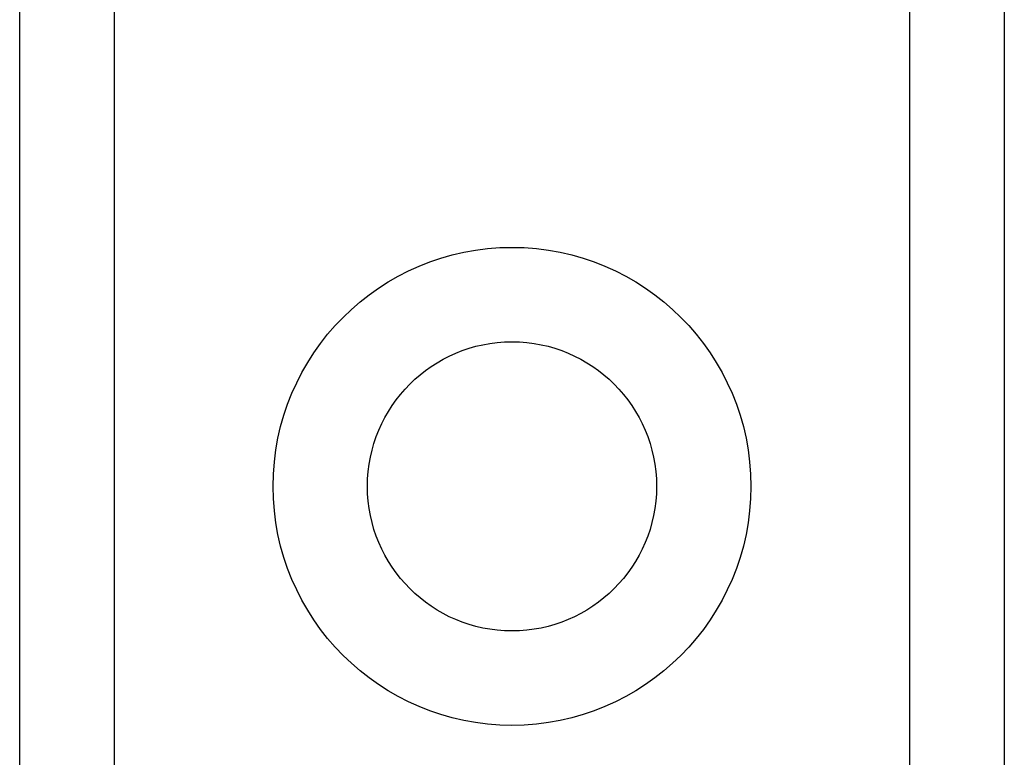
# Model space of a CAD drawing. Header units: inches. Extents: x 4 to 150, y 6 to 82.
# Tile 44 of 100: x 26.053 to 26.615, y 33.025 to 33.446. Entities that reach past the tile are written whole.
import ezdxf

# ---------------------------------------------------------------- set-up
doc = ezdxf.new("R2010")
doc.units = ezdxf.units.IN
doc.header["$MEASUREMENT"] = 0
doc.layers.add('Visible Edges(ANSI)', color=7, linetype='Continuous', lineweight=25)
doc.layers.add('Visible Tangent Edges(ANSI)', color=7, linetype='Continuous', lineweight=25)

msp = doc.modelspace()

# ---------------------------------------------------------------- linework, layer by layer
at = {"layer": 'Visible Edges(ANSI)'}
for p, q in [((26.05254, 14.11201), (26.05254, 53.23184)), ((26.61454, 53.23184), (26.61454, 14.11201))]:
    msp.add_line(p, q, dxfattribs=at)
msp.add_circle((26.33354, 33.1798), 0.0825, dxfattribs=at)
at = {"layer": 'Visible Tangent Edges(ANSI)'}
for p, q in [((26.10639, 53.23184), (26.10639, 14.11201)), ((26.56069, 14.11201), (26.56069, 53.23184))]:
    msp.add_line(p, q, dxfattribs=at)
msp.add_circle((26.33354, 33.1798), 0.13635, dxfattribs=at)

doc.saveas('drawing.dxf')
